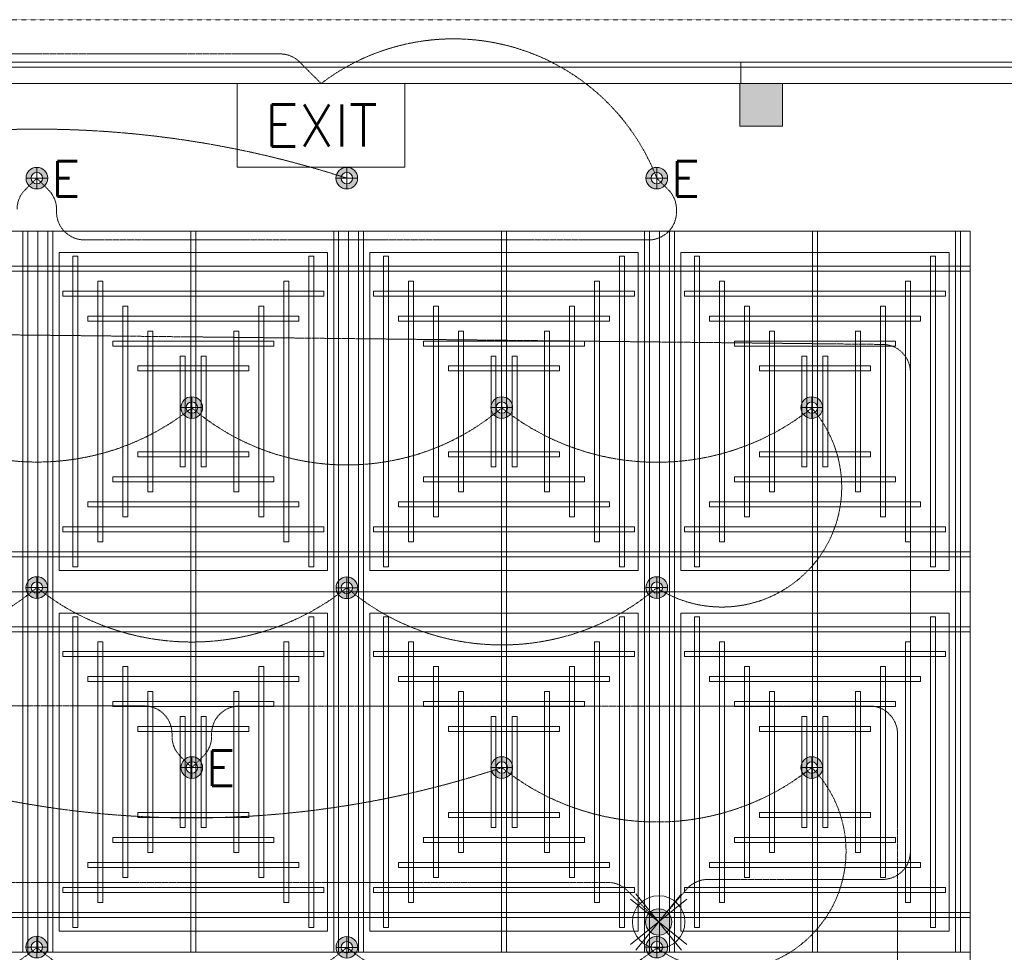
# Model space of a CAD drawing. Header units: millimetres. Extents: x -750 to 72845, y -24282 to 18874.
# Tile 48 of 154: x 4355 to 7879, y 14963 to 18302. Entities that reach past the tile are written whole.
import ezdxf
from ezdxf.enums import TextEntityAlignment as Align

# ---------------------------------------------------------------- set-up
doc = ezdxf.new("R2010")
doc.units = ezdxf.units.MM
doc.header["$MEASUREMENT"] = 0
for name, pattern in [('DASHED', [19.05, 12.7, -6.35]), ('HIDDENX2', [0.75, 0.5, -0.25]), ('IRISH HOUSE_FF46_HYD AIRPORT_HVAC DUCTING LAYOUT 3$0$( Dashed )', [0.75, 0.5, -0.25])]:
    doc.linetypes.add(name, pattern=pattern)
doc.layers.get('0').update_dxf_attribs({"lineweight": 5})
for name, color, linetype, lineweight in [('E Celing Lighting', 5, 'DASHED', 5), ('IRISH HOUSE_FF46_HYD AIRPORT_HVAC DUCTING LAYOUT 3$0$00 Structural', 2, 'Continuous', 25), ('IRISH HOUSE_FF46_HYD AIRPORT_HVAC DUCTING LAYOUT 3$0$02_Elevation 00', 8, 'Continuous', 9), ('IRISH HOUSE_FF46_HYD AIRPORT_HVAC DUCTING LAYOUT 3$0$03 Partition', 152, 'Continuous', 25), ('IRISH HOUSE_FF46_HYD AIRPORT_HVAC DUCTING LAYOUT 3$0$Ceiling', 14, 'Continuous', 9), ('IRISH HOUSE_FF46_HYD AIRPORT_HVAC DUCTING LAYOUT 3$0$Furniture', 14, 'Continuous', 9), ('IRISH HOUSE_FF46_HYD AIRPORT_HVAC DUCTING LAYOUT 3$0$Grey', 8, 'Continuous', 9), ('Lighting (Ceiling)', 160, 'Continuous', 15), ('M-MEP-ELLG-CABLE', 146, 'HIDDENX2', 20), ('M-MEP-ELLG-LIGHT', 5, 'Continuous', 20), ('M-MEP-ELPR-EQUIP', 6, 'Continuous', 20)]:
    doc.layers.add(name, color=color, linetype=linetype, lineweight=lineweight)
doc.layers.add('IRISH HOUSE_FF46_HYD AIRPORT_HVAC DUCTING LAYOUT 3$0$Flooring', color=8, linetype='Continuous')
doc.layers.add('IRISH HOUSE_FF46_HYD AIRPORT_HVAC DUCTING LAYOUT 3$0$RCP LAYOUT', color=8, linetype='Continuous')
doc.styles.get("Standard").update_dxf_attribs({"font": 'romans.shx'})

# ---------------------------------------------------------------- blocks, each defined once
blk = doc.blocks.new('cl')
at = {"layer": 'Lighting (Ceiling)'}
h = blk.add_hatch(color=0, dxfattribs=at)
h.dxf.hatch_style = 1
h.paths.add_polyline_path([(1.53, 0.03, 1), (-1.53, 0.03, 1)])
h.paths.add_polyline_path([(-0.81, 0.03, -1), (0.81, 0.03, -1)], flags=16)
at = {"layer": 'Lighting (Ceiling)', "color": 0}
for p, q in [((0, 1.56), (0, -1.5)), ((-1.53, 0.03), (1.53, 0.03))]:
    blk.add_line(p, q, dxfattribs=at)
for radius in [1.53, 0.806]:
    blk.add_circle((0, 0.03), radius, dxfattribs=at)
at = {"color": 0}
blk.add_attdef('NAME', text='', height=5, dxfattribs=at).set_placement((0.84, 2.71), align=Align.MIDDLE_CENTER)
blk = doc.blocks.new('ljbsdinfpn')
at = {"layer": 'Lighting (Ceiling)'}
h = blk.add_hatch(color=6, dxfattribs=at)
h.dxf.hatch_style = 1
edge = h.paths.add_edge_path()
edge.add_arc((-23157.71, -1088.48), 1.85, 0, 360)
h = blk.add_hatch(color=6, dxfattribs=at)
h.dxf.hatch_style = 1
edge = h.paths.add_edge_path()
edge.add_arc((-23157.71, -1088.48), 1.85, 0, 360)
at = {"layer": 'Lighting (Ceiling)', "color": 6, "elevation": 0}
for points in [[(-23160.91, -1084.5), (-23154.51, -1092.46)], [(-23154.51, -1084.5), (-23160.91, -1092.46)], [(-23153.73, -1085.29), (-23161.69, -1091.68)], [(-23153.73, -1091.68), (-23161.69, -1085.29)]]:
    blk.add_lwpolyline(points, dxfattribs=at)
at = {"layer": 'Lighting (Ceiling)', "color": 6}
for radius in [3.7, 3.7, 1.85, 1.85]:
    blk.add_circle((-23157.71, -1088.48, 0), radius, dxfattribs=at)
blk = doc.blocks.new('skievubjn')
at = {"layer": 'E Celing Lighting', "color": 5}
blk.add_blockref('ljbsdinfpn', (1744368.74, -77545.14, 0), dxfattribs=at)
blk = doc.blocks.new('IRISH HOUSE_FF46_HYD AIRPORT_HVAC DUCTING LAYOUT 3$0$IRISH HOUSE-RCP LAYOUT')
at = {"layer": 'IRISH HOUSE_FF46_HYD AIRPORT_HVAC DUCTING LAYOUT 3$0$00 Structural', "lineweight": 0, "ltscale": 0.25}
h = blk.add_hatch(color=8, dxfattribs=at)
h.dxf.hatch_style = 1
h.paths.add_polyline_path([(6584.9, 8901.5), (6584.9, 8749.1), (6737.3, 8749.1), (6737.3, 8901.5)])
at = {"color": 8, "lineweight": 0, "ltscale": 0.25}
for p, q in [((736.3, 8372.8), (7409.9, 8372.8)), ((2960.8, 8372.8), (4073.1, 8372.8)), ((4073.1, 8372.8), (4073.1, 7081.9)), ((5185.4, 8372.8), (4073.1, 8372.8)), ((4073.1, 8372.8), (4073.1, 7081.9)), ((5185.4, 7081.9), (5185.4, 8372.8)), ((5185.4, 8372.8), (6297.7, 8372.8)), ((5185.4, 7081.9), (5185.4, 8372.8)), ((7409.9, 8372.8), (6297.7, 8372.8)), ((6297.7, 8372.8), (6297.7, 7081.9)), ((6297.7, 8372.8), (6297.7, 7081.9)), ((7409.9, 8372.8), (7409.9, 3209.1)), ((7409.9, 7081.9), (7409.9, 8372.8)), ((5109.2, 8296.6), (4149.3, 8296.6)), ((4149.3, 8296.6), (4149.3, 7158.1)), ((5109.2, 7158.1), (5109.2, 8296.6)), ((5261.6, 7158.1), (5261.6, 8296.6)), ((5261.6, 8296.6), (6221.5, 8296.6)), ((6221.5, 8296.6), (6221.5, 7158.1)), ((7333.7, 8296.6), (6373.9, 8296.6)), ((6373.9, 8296.6), (6373.9, 7158.1)), ((7333.7, 7158.1), (7333.7, 8296.6)), ((4149.3, 7158.1), (5109.2, 7158.1)), ((6221.5, 7158.1), (5261.6, 7158.1)), ((6373.9, 7158.1), (7333.7, 7158.1)), ((4073.1, 7081.9), (2960.8, 7081.9)), ((4073.1, 7081.9), (2960.8, 7081.9)), ((4073.1, 5790.9), (4073.1, 7081.9)), ((4073.1, 7081.9), (5185.4, 7081.9)), ((4073.1, 7081.9), (5185.4, 7081.9)), ((4073.1, 5790.9), (4073.1, 7081.9)), ((6297.7, 7081.9), (5185.4, 7081.9)), ((6297.7, 7081.9), (5185.4, 7081.9)), ((5185.4, 7081.9), (5185.4, 5790.9)), ((5185.4, 7081.9), (5185.4, 5790.9)), ((6297.7, 7081.9), (7409.9, 7081.9)), ((6297.7, 7081.9), (7409.9, 7081.9)), ((6297.7, 5790.9), (6297.7, 7081.9)), ((6297.7, 5790.9), (6297.7, 7081.9)), ((7409.9, 7081.9), (7409.9, 5790.9)), ((4149.3, 7005.7), (5109.2, 7005.7)), ((4149.3, 5867.1), (4149.3, 7005.7)), ((5109.2, 7005.7), (5109.2, 5867.1)), ((6221.5, 7005.7), (5261.6, 7005.7)), ((5261.6, 7005.7), (5261.6, 5867.1)), ((6221.5, 5867.1), (6221.5, 7005.7)), ((6373.9, 7005.7), (7333.7, 7005.7)), ((6373.9, 5867.1), (6373.9, 7005.7)), ((7333.7, 7005.7), (7333.7, 5867.1)), ((5109.2, 5867.1), (4149.3, 5867.1)), ((5261.6, 5867.1), (6221.5, 5867.1)), ((7333.7, 5867.1), (6373.9, 5867.1)), ((2960.8, 5790.9), (4073.1, 5790.9)), ((5185.4, 5790.9), (4073.1, 5790.9)), ((5185.4, 5790.9), (6297.7, 5790.9)), ((7409.9, 5790.9), (6297.7, 5790.9))]:
    blk.add_line(p, q, dxfattribs=at)
at = {"layer": 'IRISH HOUSE_FF46_HYD AIRPORT_HVAC DUCTING LAYOUT 3$0$00 Structural', "color": 8, "lineweight": 0, "ltscale": 0.25}
for p, q in [((6584.9, 8901.5), (6737.3, 8901.5)), ((6584.9, 8749.1), (6584.9, 8901.5)), ((6737.3, 8901.5), (6737.3, 8749.1)), ((6737.3, 8749.1), (6584.9, 8749.1))]:
    blk.add_line(p, q, dxfattribs=at)
at = {"layer": 'IRISH HOUSE_FF46_HYD AIRPORT_HVAC DUCTING LAYOUT 3$0$02_Elevation 00', "color": 8, "lineweight": 0, "ltscale": 0.25}
blk.add_line((3585.4, 8901.6), (6588.5, 8901.6), dxfattribs=at)
at = {"layer": 'IRISH HOUSE_FF46_HYD AIRPORT_HVAC DUCTING LAYOUT 3$0$03 Partition', "color": 8, "lineweight": 0, "ltscale": 0.25}
for p, q in [((6588.5, 8977.8), (20816.5, 8977.8)), ((6588.5, 8901.6), (6588.5, 8977.8)), ((20816.5, 8901.6), (6588.5, 8901.6))]:
    blk.add_line(p, q, dxfattribs=at)
at = {"layer": 'IRISH HOUSE_FF46_HYD AIRPORT_HVAC DUCTING LAYOUT 3$0$Ceiling', "color": 8, "lineweight": 0, "ltscale": 0.25}
for p, q in [((4019.5, 7081.9), (4019.5, 8372.8)), ((4019.5, 8372.8), (4037.4, 8372.8)), ((4037.4, 8372.8), (4037.4, 7081.9)), ((4126.7, 8372.8), (4108.9, 8372.8)), ((4108.9, 8372.8), (4108.9, 7081.9)), ((4126.7, 7081.9), (4126.7, 8372.8)), ((4638.2, 8372.8), (4620.3, 8372.8)), ((4620.3, 8372.8), (4620.3, 7081.9)), ((4638.2, 7081.9), (4638.2, 8372.8)), ((5131.8, 7081.9), (5131.8, 8372.8)), ((5131.8, 8372.8), (5149.6, 8372.8)), ((5149.6, 8372.8), (5149.6, 7081.9)), ((5239, 8372.8), (5221.1, 8372.8)), ((5221.1, 8372.8), (5221.1, 7081.9)), ((5239, 7081.9), (5239, 8372.8)), ((5732.6, 7081.9), (5732.6, 8372.8)), ((5732.6, 8372.8), (5750.5, 8372.8)), ((5750.5, 8372.8), (5750.5, 7081.9)), ((6244, 7081.9), (6244, 8372.8)), ((6244, 8372.8), (6261.9, 8372.8)), ((6261.9, 8372.8), (6261.9, 7081.9)), ((6351.3, 8372.8), (6333.4, 8372.8)), ((6333.4, 8372.8), (6333.4, 7081.9)), ((6351.3, 7081.9), (6351.3, 8372.8)), ((6862.7, 8372.8), (6844.9, 8372.8)), ((6844.9, 8372.8), (6844.9, 7081.9)), ((6862.7, 7081.9), (6862.7, 8372.8)), ((7356.3, 7081.9), (7356.3, 8372.8)), ((7356.3, 8372.8), (7374.2, 8372.8)), ((7374.2, 8372.8), (7374.2, 7081.9)), ((4216.1, 8283.4), (4198.2, 8283.4)), ((4198.2, 8283.4), (4198.2, 7171.2)), ((4216.1, 7171.2), (4216.1, 8283.4)), ((5060.3, 8283.4), (5042.4, 8283.4)), ((5042.4, 8283.4), (5042.4, 7171.2)), ((5060.3, 7171.2), (5060.3, 8283.4)), ((5310.5, 7171.2), (5310.5, 8283.4)), ((5310.5, 8283.4), (5328.4, 8283.4)), ((5328.4, 8283.4), (5328.4, 7171.2)), ((6154.7, 7171.2), (6154.7, 8283.4)), ((6154.7, 8283.4), (6172.6, 8283.4)), ((6172.6, 8283.4), (6172.6, 7171.2)), ((6440.6, 8283.4), (6422.8, 8283.4)), ((6422.8, 8283.4), (6422.8, 7171.2)), ((6440.6, 7171.2), (6440.6, 8283.4)), ((7284.8, 8283.4), (7267, 8283.4)), ((7267, 8283.4), (7267, 7171.2)), ((7284.8, 7171.2), (7284.8, 8283.4)), ((4073.1, 8247.7), (2960.8, 8247.7)), ((4073.1, 8229.8), (4073.1, 8247.7)), ((4073.1, 8229.8), (4073.1, 8247.7)), ((4073.1, 8247.7), (5185.4, 8247.7)), ((6297.7, 8247.7), (5185.4, 8247.7)), ((5185.4, 8247.7), (5185.4, 8229.8)), ((5185.4, 8247.7), (5185.4, 8229.8)), ((6297.7, 8229.8), (6297.7, 8247.7)), ((6297.7, 8247.7), (7409.9, 8247.7)), ((6297.7, 8229.8), (6297.7, 8247.7)), ((7409.9, 8247.7), (7409.9, 8229.8)), ((2960.8, 8229.8), (4073.1, 8229.8)), ((5185.4, 8229.8), (4073.1, 8229.8)), ((5185.4, 8229.8), (6297.7, 8229.8)), ((7409.9, 8229.8), (6297.7, 8229.8)), ((4305.5, 8194), (4287.6, 8194)), ((4287.6, 8194), (4287.6, 7260.6)), ((4305.5, 7260.6), (4305.5, 8194)), ((4970.9, 8194), (4953, 8194)), ((4953, 8194), (4953, 7260.6)), ((4970.9, 7260.6), (4970.9, 8194)), ((5399.9, 7260.6), (5399.9, 8194)), ((5399.9, 8194), (5417.7, 8194)), ((5417.7, 8194), (5417.7, 7260.6)), ((6065.3, 7260.6), (6065.3, 8194)), ((6065.3, 8194), (6083.2, 8194)), ((6083.2, 8194), (6083.2, 7260.6)), ((6530, 8194), (6512.1, 8194)), ((6512.1, 8194), (6512.1, 7260.6)), ((6530, 7260.6), (6530, 8194)), ((7195.5, 8194), (7177.6, 8194)), ((7177.6, 8194), (7177.6, 7260.6)), ((7195.5, 7260.6), (7195.5, 8194)), ((4162.6, 8140.4), (4162.6, 8158.3)), ((4162.6, 8158.3), (5096, 8158.3)), ((5096, 8140.4), (4162.6, 8140.4)), ((5096, 8158.3), (5096, 8140.4)), ((5274.7, 8158.3), (5274.7, 8140.4)), ((6208.2, 8158.3), (5274.7, 8158.3)), ((5274.7, 8140.4), (6208.2, 8140.4)), ((6208.2, 8140.4), (6208.2, 8158.3)), ((6387.1, 8140.4), (6387.1, 8158.3)), ((6387.1, 8158.3), (7320.6, 8158.3)), ((7320.6, 8140.4), (6387.1, 8140.4)), ((7320.6, 8158.3), (7320.6, 8140.4)), ((4394.8, 8104.7), (4376.9, 8104.7)), ((4376.9, 8104.7), (4376.9, 7349.9)), ((4394.8, 7349.9), (4394.8, 8104.7)), ((4881.5, 8104.7), (4863.7, 8104.7)), ((4863.7, 8104.7), (4863.7, 7349.9)), ((4881.5, 7349.9), (4881.5, 8104.7)), ((5489.2, 7349.9), (5489.2, 8104.7)), ((5489.2, 8104.7), (5507.1, 8104.7)), ((5507.1, 8104.7), (5507.1, 7349.9)), ((5976, 7349.9), (5976, 8104.7)), ((5976, 8104.7), (5993.8, 8104.7)), ((5993.8, 8104.7), (5993.8, 7349.9)), ((6619.4, 8104.7), (6601.5, 8104.7)), ((6601.5, 8104.7), (6601.5, 7349.9)), ((6619.4, 7349.9), (6619.4, 8104.7)), ((7106.1, 8104.7), (7088.2, 8104.7)), ((7088.2, 8104.7), (7088.2, 7349.9)), ((7106.1, 7349.9), (7106.1, 8104.7)), ((4252, 8051.1), (4252, 8068.9)), ((4252, 8068.9), (5006.7, 8068.9)), ((5006.7, 8068.9), (5006.7, 8051.1)), ((5364.1, 8068.9), (5364.1, 8051.1)), ((6118.8, 8068.9), (5364.1, 8068.9)), ((6118.8, 8051.1), (6118.8, 8068.9)), ((6476.5, 8051.1), (6476.5, 8068.9)), ((6476.5, 8068.9), (7231.3, 8068.9)), ((7231.3, 8068.9), (7231.3, 8051.1)), ((5006.7, 8051.1), (4252, 8051.1)), ((5364.1, 8051.1), (6118.8, 8051.1)), ((7231.3, 8051.1), (6476.5, 8051.1)), ((4466.4, 7439.3), (4466.4, 8015.3)), ((4466.4, 8015.3), (4484.3, 8015.3)), ((4484.3, 8015.3), (4484.3, 7439.3)), ((4792.2, 8015.3), (4774.3, 8015.3)), ((4774.3, 8015.3), (4774.3, 7439.3)), ((4792.2, 7439.3), (4792.2, 8015.3)), ((5578.6, 7439.3), (5578.6, 8015.3)), ((5578.6, 8015.3), (5596.5, 8015.3)), ((5596.5, 8015.3), (5596.5, 7439.3)), ((5904.4, 8015.3), (5886.5, 8015.3)), ((5886.5, 8015.3), (5886.5, 7439.3)), ((5904.4, 7439.3), (5904.4, 8015.3)), ((6691, 7439.3), (6691, 8015.3)), ((6691, 8015.3), (6708.8, 8015.3)), ((6708.8, 8015.3), (6708.8, 7439.3)), ((7016.7, 8015.3), (6998.9, 8015.3)), ((6998.9, 8015.3), (6998.9, 7439.3)), ((7016.7, 7439.3), (7016.7, 8015.3)), ((4341.3, 7961.7), (4341.3, 7979.6)), ((4341.3, 7979.6), (4917.3, 7979.6)), ((4917.3, 7979.6), (4917.3, 7961.7)), ((5453.5, 7979.6), (5453.5, 7961.7)), ((6029.5, 7979.6), (5453.5, 7979.6)), ((6029.5, 7961.7), (6029.5, 7979.6)), ((6565.8, 7961.7), (6565.8, 7979.6)), ((6565.8, 7979.6), (7141.9, 7979.6)), ((7141.9, 7979.6), (7141.9, 7961.7)), ((4917.3, 7961.7), (4341.3, 7961.7)), ((5453.5, 7961.7), (6029.5, 7961.7)), ((7141.9, 7961.7), (6565.8, 7961.7)), ((4582.6, 7528.7), (4582.6, 7925.9)), ((4582.6, 7925.9), (4600.4, 7925.9)), ((4600.4, 7925.9), (4600.4, 7528.7)), ((4676, 7925.9), (4658.1, 7925.9)), ((4658.1, 7925.9), (4658.1, 7528.7)), ((4676, 7528.7), (4676, 7925.9)), ((5694.8, 7528.7), (5694.8, 7925.9)), ((5694.8, 7925.9), (5712.6, 7925.9)), ((5712.6, 7925.9), (5712.6, 7528.7)), ((5788.2, 7925.9), (5770.3, 7925.9)), ((5770.3, 7925.9), (5770.3, 7528.7)), ((5788.2, 7528.7), (5788.2, 7925.9)), ((6807.1, 7528.7), (6807.1, 7925.9)), ((6807.1, 7925.9), (6825, 7925.9)), ((6825, 7925.9), (6825, 7528.7)), ((6900.6, 7925.9), (6882.7, 7925.9)), ((6882.7, 7925.9), (6882.7, 7528.7)), ((6900.6, 7528.7), (6900.6, 7925.9)), ((4430.7, 7872.3), (4430.7, 7890.2)), ((4430.7, 7890.2), (4827.9, 7890.2)), ((4827.9, 7872.3), (4430.7, 7872.3)), ((4827.9, 7890.2), (4827.9, 7872.3)), ((5542.8, 7890.2), (5542.8, 7872.3)), ((5940.1, 7890.2), (5542.8, 7890.2)), ((5542.8, 7872.3), (5940.1, 7872.3)), ((5940.1, 7872.3), (5940.1, 7890.2)), ((6655.2, 7872.3), (6655.2, 7890.2)), ((6655.2, 7890.2), (7052.5, 7890.2)), ((7052.5, 7872.3), (6655.2, 7872.3)), ((7052.5, 7890.2), (7052.5, 7872.3)), ((4827.9, 7582.3), (4430.7, 7582.3)), ((4430.7, 7582.3), (4430.7, 7564.4)), ((4827.9, 7564.4), (4827.9, 7582.3)), ((5542.8, 7564.4), (5542.8, 7582.3)), ((5542.8, 7582.3), (5940.1, 7582.3)), ((5940.1, 7582.3), (5940.1, 7564.4)), ((7052.5, 7582.3), (6655.2, 7582.3)), ((6655.2, 7582.3), (6655.2, 7564.4)), ((7052.5, 7564.4), (7052.5, 7582.3)), ((4430.7, 7564.4), (4827.9, 7564.4)), ((5940.1, 7564.4), (5542.8, 7564.4)), ((6655.2, 7564.4), (7052.5, 7564.4)), ((4600.4, 7528.7), (4582.6, 7528.7)), ((4658.1, 7528.7), (4676, 7528.7)), ((5712.6, 7528.7), (5694.8, 7528.7)), ((5770.3, 7528.7), (5788.2, 7528.7)), ((6825, 7528.7), (6807.1, 7528.7)), ((6882.7, 7528.7), (6900.6, 7528.7)), ((4917.3, 7492.9), (4341.3, 7492.9)), ((4341.3, 7492.9), (4341.3, 7475.1)), ((4341.3, 7475.1), (4917.3, 7475.1)), ((4917.3, 7475.1), (4917.3, 7492.9)), ((5453.5, 7475.1), (5453.5, 7492.9)), ((5453.5, 7492.9), (6029.5, 7492.9)), ((6029.5, 7475.1), (5453.5, 7475.1)), ((6029.5, 7492.9), (6029.5, 7475.1)), ((7141.9, 7492.9), (6565.8, 7492.9)), ((6565.8, 7492.9), (6565.8, 7475.1)), ((6565.8, 7475.1), (7141.9, 7475.1)), ((7141.9, 7475.1), (7141.9, 7492.9)), ((4484.3, 7439.3), (4466.4, 7439.3)), ((4774.3, 7439.3), (4792.2, 7439.3)), ((5596.5, 7439.3), (5578.6, 7439.3)), ((5886.5, 7439.3), (5904.4, 7439.3)), ((6708.8, 7439.3), (6691, 7439.3)), ((6998.9, 7439.3), (7016.7, 7439.3)), ((5006.7, 7403.6), (4251.9, 7403.6)), ((4251.9, 7403.6), (4251.9, 7385.7)), ((5006.7, 7385.7), (5006.7, 7403.6)), ((5364.1, 7385.7), (5364.1, 7403.6)), ((5364.1, 7403.6), (6118.8, 7403.6)), ((6118.8, 7403.6), (6118.8, 7385.7)), ((7231.2, 7403.6), (6476.5, 7403.6)), ((6476.5, 7403.6), (6476.5, 7385.7)), ((7231.2, 7385.7), (7231.2, 7403.6)), ((4251.9, 7385.7), (5006.7, 7385.7)), ((6118.8, 7385.7), (5364.1, 7385.7)), ((6476.5, 7385.7), (7231.2, 7385.7)), ((4376.9, 7349.9), (4394.8, 7349.9)), ((4863.7, 7349.9), (4881.5, 7349.9)), ((5507.1, 7349.9), (5489.2, 7349.9)), ((5993.8, 7349.9), (5976, 7349.9)), ((6601.5, 7349.9), (6619.4, 7349.9)), ((7088.2, 7349.9), (7106.1, 7349.9)), ((5096, 7314.2), (4162.6, 7314.2)), ((4162.6, 7314.2), (4162.6, 7296.3)), ((4162.6, 7296.3), (5096, 7296.3)), ((5096, 7296.3), (5096, 7314.2)), ((5274.7, 7296.3), (5274.7, 7314.2)), ((5274.7, 7314.2), (6208.2, 7314.2)), ((6208.2, 7296.3), (5274.7, 7296.3)), ((6208.2, 7314.2), (6208.2, 7296.3)), ((7320.6, 7314.2), (6387.1, 7314.2)), ((6387.1, 7314.2), (6387.1, 7296.3)), ((6387.1, 7296.3), (7320.6, 7296.3)), ((7320.6, 7296.3), (7320.6, 7314.2)), ((4287.6, 7260.6), (4305.5, 7260.6)), ((4953, 7260.6), (4970.9, 7260.6)), ((5417.7, 7260.6), (5399.9, 7260.6)), ((6083.2, 7260.6), (6065.3, 7260.6)), ((6512.1, 7260.6), (6530, 7260.6)), ((7177.6, 7260.6), (7195.5, 7260.6)), ((2960.8, 7224.8), (4073.1, 7224.8)), ((4073.1, 7224.8), (4073.1, 7207)), ((5185.4, 7224.8), (4073.1, 7224.8)), ((4073.1, 7224.8), (4073.1, 7207)), ((5185.4, 7224.8), (6297.7, 7224.8)), ((5185.4, 7207), (5185.4, 7224.8)), ((5185.4, 7207), (5185.4, 7224.8)), ((7409.9, 7224.8), (6297.7, 7224.8)), ((6297.7, 7224.8), (6297.7, 7207)), ((6297.7, 7224.8), (6297.7, 7207)), ((7409.9, 7207), (7409.9, 7224.8)), ((4073.1, 7207), (2960.8, 7207)), ((4073.1, 7207), (5185.4, 7207)), ((6297.7, 7207), (5185.4, 7207)), ((6297.7, 7207), (7409.9, 7207)), ((4198.2, 7171.2), (4216.1, 7171.2)), ((5042.4, 7171.2), (5060.3, 7171.2)), ((5328.4, 7171.2), (5310.5, 7171.2)), ((6172.6, 7171.2), (6154.7, 7171.2)), ((6422.8, 7171.2), (6440.6, 7171.2)), ((7267, 7171.2), (7284.8, 7171.2)), ((4037.4, 7081.9), (4019.5, 7081.9)), ((4037.4, 7081.9), (4019.5, 7081.9)), ((4019.5, 7081.9), (4019.5, 5790.9)), ((4037.4, 5790.9), (4037.4, 7081.9)), ((4108.9, 7081.9), (4126.7, 7081.9)), ((4108.9, 7081.9), (4126.7, 7081.9)), ((4108.9, 5790.9), (4108.9, 7081.9)), ((4126.7, 7081.9), (4126.7, 5790.9)), ((4620.3, 7081.9), (4638.2, 7081.9)), ((4620.3, 7081.9), (4638.2, 7081.9)), ((4620.3, 5790.9), (4620.3, 7081.9)), ((4638.2, 7081.9), (4638.2, 5790.9)), ((5149.6, 7081.9), (5131.8, 7081.9)), ((5149.6, 7081.9), (5131.8, 7081.9)), ((5131.8, 7081.9), (5131.8, 5790.9)), ((5149.6, 5790.9), (5149.6, 7081.9)), ((5221.1, 7081.9), (5239, 7081.9)), ((5221.1, 7081.9), (5239, 7081.9)), ((5221.1, 5790.9), (5221.1, 7081.9)), ((5239, 7081.9), (5239, 5790.9)), ((5750.5, 7081.9), (5732.6, 7081.9)), ((5750.5, 7081.9), (5732.6, 7081.9)), ((5732.6, 7081.9), (5732.6, 5790.9)), ((5750.5, 5790.9), (5750.5, 7081.9)), ((6261.9, 7081.9), (6244, 7081.9)), ((6261.9, 7081.9), (6244, 7081.9)), ((6244, 7081.9), (6244, 5790.9)), ((6261.9, 5790.9), (6261.9, 7081.9)), ((6333.4, 7081.9), (6351.3, 7081.9)), ((6333.4, 7081.9), (6351.3, 7081.9)), ((6333.4, 5790.9), (6333.4, 7081.9)), ((6351.3, 7081.9), (6351.3, 5790.9)), ((6844.9, 7081.9), (6862.7, 7081.9)), ((6844.9, 7081.9), (6862.7, 7081.9)), ((6844.9, 5790.9), (6844.9, 7081.9)), ((6862.7, 7081.9), (6862.7, 5790.9)), ((7374.2, 7081.9), (7356.3, 7081.9)), ((7374.2, 7081.9), (7356.3, 7081.9)), ((7356.3, 7081.9), (7356.3, 5790.9)), ((7374.2, 5790.9), (7374.2, 7081.9)), ((4198.2, 6992.5), (4216.1, 6992.5)), ((4198.2, 5880.3), (4198.2, 6992.5)), ((4216.1, 6992.5), (4216.1, 5880.3)), ((5042.4, 6992.5), (5060.3, 6992.5)), ((5042.4, 5880.3), (5042.4, 6992.5)), ((5060.3, 6992.5), (5060.3, 5880.3)), ((5328.4, 6992.5), (5310.5, 6992.5)), ((5310.5, 6992.5), (5310.5, 5880.3)), ((5328.4, 5880.3), (5328.4, 6992.5)), ((6172.6, 6992.5), (6154.7, 6992.5)), ((6154.7, 6992.5), (6154.7, 5880.3)), ((6172.6, 5880.3), (6172.6, 6992.5)), ((6422.8, 6992.5), (6440.6, 6992.5)), ((6422.8, 5880.3), (6422.8, 6992.5)), ((6440.6, 6992.5), (6440.6, 5880.3)), ((7267, 6992.5), (7284.8, 6992.5)), ((7267, 5880.3), (7267, 6992.5)), ((7284.8, 6992.5), (7284.8, 5880.3)), ((4073.1, 6956.7), (2960.8, 6956.7)), ((4073.1, 6938.9), (4073.1, 6956.7)), ((4073.1, 6938.9), (4073.1, 6956.7)), ((4073.1, 6956.7), (5185.4, 6956.7)), ((6297.7, 6956.7), (5185.4, 6956.7)), ((5185.4, 6956.7), (5185.4, 6938.9)), ((5185.4, 6956.7), (5185.4, 6938.9)), ((6297.7, 6938.9), (6297.7, 6956.7)), ((6297.7, 6956.7), (7409.9, 6956.7)), ((6297.7, 6938.9), (6297.7, 6956.7)), ((7409.9, 6956.7), (7409.9, 6938.9)), ((2960.8, 6938.9), (4073.1, 6938.9)), ((5185.4, 6938.9), (4073.1, 6938.9)), ((5185.4, 6938.9), (6297.7, 6938.9)), ((7409.9, 6938.9), (6297.7, 6938.9)), ((4287.6, 6903.1), (4305.5, 6903.1)), ((4287.6, 5969.7), (4287.6, 6903.1)), ((4305.5, 6903.1), (4305.5, 5969.7)), ((4953, 6903.1), (4970.9, 6903.1)), ((4953, 5969.7), (4953, 6903.1)), ((4970.9, 6903.1), (4970.9, 5969.7)), ((5417.7, 6903.1), (5399.9, 6903.1)), ((5399.9, 6903.1), (5399.9, 5969.7)), ((5417.7, 5969.7), (5417.7, 6903.1)), ((6083.2, 6903.1), (6065.3, 6903.1)), ((6065.3, 6903.1), (6065.3, 5969.7)), ((6083.2, 5969.7), (6083.2, 6903.1)), ((6512.1, 6903.1), (6530, 6903.1)), ((6512.1, 5969.7), (6512.1, 6903.1)), ((6530, 6903.1), (6530, 5969.7)), ((7177.6, 6903.1), (7195.5, 6903.1)), ((7177.6, 5969.7), (7177.6, 6903.1)), ((7195.5, 6903.1), (7195.5, 5969.7)), ((4162.6, 6849.5), (4162.6, 6867.4)), ((4162.6, 6867.4), (5096, 6867.4)), ((5096, 6849.5), (4162.6, 6849.5)), ((5096, 6867.4), (5096, 6849.5)), ((5274.7, 6867.4), (5274.7, 6849.5)), ((6208.2, 6867.4), (5274.7, 6867.4)), ((5274.7, 6849.5), (6208.2, 6849.5)), ((6208.2, 6849.5), (6208.2, 6867.4)), ((6387.1, 6849.5), (6387.1, 6867.4)), ((6387.1, 6867.4), (7320.6, 6867.4)), ((7320.6, 6849.5), (6387.1, 6849.5)), ((7320.6, 6867.4), (7320.6, 6849.5)), ((4376.9, 6813.8), (4394.8, 6813.8)), ((4376.9, 6059), (4376.9, 6813.8)), ((4394.8, 6813.8), (4394.8, 6059)), ((4863.7, 6813.8), (4881.5, 6813.8)), ((4863.7, 6059), (4863.7, 6813.8)), ((4881.5, 6813.8), (4881.5, 6059)), ((5507.1, 6813.8), (5489.2, 6813.8)), ((5489.2, 6813.8), (5489.2, 6059)), ((5507.1, 6059), (5507.1, 6813.8)), ((5993.8, 6813.8), (5976, 6813.8)), ((5976, 6813.8), (5976, 6059)), ((5993.8, 6059), (5993.8, 6813.8)), ((6601.5, 6813.8), (6619.4, 6813.8)), ((6601.5, 6059), (6601.5, 6813.8)), ((6619.4, 6813.8), (6619.4, 6059)), ((7088.2, 6813.8), (7106.1, 6813.8)), ((7088.2, 6059), (7088.2, 6813.8)), ((7106.1, 6813.8), (7106.1, 6059)), ((4251.9, 6760.1), (4251.9, 6778)), ((4251.9, 6778), (5006.7, 6778)), ((5006.7, 6778), (5006.7, 6760.1)), ((5364.1, 6778), (5364.1, 6760.1)), ((6118.8, 6778), (5364.1, 6778)), ((6118.8, 6760.1), (6118.8, 6778)), ((6476.5, 6760.1), (6476.5, 6778)), ((6476.5, 6778), (7231.2, 6778)), ((7231.2, 6778), (7231.2, 6760.1)), ((5006.7, 6760.1), (4251.9, 6760.1)), ((5364.1, 6760.1), (6118.8, 6760.1)), ((7231.2, 6760.1), (6476.5, 6760.1)), ((4484.3, 6724.4), (4466.4, 6724.4)), ((4466.4, 6724.4), (4466.4, 6148.4)), ((4484.3, 6148.4), (4484.3, 6724.4)), ((4774.3, 6724.4), (4792.2, 6724.4)), ((4774.3, 6148.4), (4774.3, 6724.4)), ((4792.2, 6724.4), (4792.2, 6148.4)), ((5596.5, 6724.4), (5578.6, 6724.4)), ((5578.6, 6724.4), (5578.6, 6148.4)), ((5596.5, 6148.4), (5596.5, 6724.4)), ((5886.5, 6724.4), (5904.4, 6724.4)), ((5886.5, 6148.4), (5886.5, 6724.4)), ((5904.4, 6724.4), (5904.4, 6148.4)), ((6708.8, 6724.4), (6691, 6724.4)), ((6691, 6724.4), (6691, 6148.4)), ((6708.8, 6148.4), (6708.8, 6724.4)), ((6998.9, 6724.4), (7016.7, 6724.4)), ((6998.9, 6148.4), (6998.9, 6724.4)), ((7016.7, 6724.4), (7016.7, 6148.4)), ((4341.3, 6670.8), (4341.3, 6688.7)), ((4341.3, 6688.7), (4917.3, 6688.7)), ((4917.3, 6670.8), (4341.3, 6670.8)), ((4917.3, 6688.7), (4917.3, 6670.8)), ((5453.5, 6688.7), (5453.5, 6670.8)), ((6029.5, 6688.7), (5453.5, 6688.7)), ((5453.5, 6670.8), (6029.5, 6670.8)), ((6029.5, 6670.8), (6029.5, 6688.7)), ((6565.8, 6670.8), (6565.8, 6688.7)), ((6565.8, 6688.7), (7141.9, 6688.7)), ((7141.9, 6670.8), (6565.8, 6670.8)), ((7141.9, 6688.7), (7141.9, 6670.8)), ((4600.4, 6635), (4582.6, 6635)), ((4582.6, 6635), (4582.6, 6237.8)), ((4600.4, 6237.8), (4600.4, 6635)), ((4658.1, 6635), (4676, 6635)), ((4658.1, 6237.8), (4658.1, 6635)), ((4676, 6635), (4676, 6237.8)), ((5712.6, 6635), (5694.8, 6635)), ((5694.8, 6635), (5694.8, 6237.8)), ((5712.6, 6237.8), (5712.6, 6635)), ((5770.3, 6635), (5788.2, 6635)), ((5770.3, 6237.8), (5770.3, 6635)), ((5788.2, 6635), (5788.2, 6237.8)), ((6825, 6635), (6807.1, 6635)), ((6807.1, 6635), (6807.1, 6237.8)), ((6825, 6237.8), (6825, 6635)), ((6882.7, 6635), (6900.6, 6635)), ((6882.7, 6237.8), (6882.7, 6635)), ((6900.6, 6635), (6900.6, 6237.8)), ((4430.7, 6581.4), (4430.7, 6599.3)), ((4430.7, 6599.3), (4827.9, 6599.3)), ((4827.9, 6599.3), (4827.9, 6581.4)), ((5542.8, 6599.3), (5542.8, 6581.4)), ((5940.1, 6599.3), (5542.8, 6599.3)), ((5940.1, 6581.4), (5940.1, 6599.3)), ((6655.2, 6581.4), (6655.2, 6599.3)), ((6655.2, 6599.3), (7052.5, 6599.3)), ((7052.5, 6599.3), (7052.5, 6581.4)), ((4827.9, 6581.4), (4430.7, 6581.4)), ((5542.8, 6581.4), (5940.1, 6581.4)), ((7052.5, 6581.4), (6655.2, 6581.4)), ((4827.9, 6291.4), (4430.7, 6291.4)), ((4430.7, 6291.4), (4430.7, 6273.5)), ((4430.7, 6273.5), (4827.9, 6273.5)), ((4827.9, 6273.5), (4827.9, 6291.4)), ((5542.8, 6273.5), (5542.8, 6291.4)), ((5542.8, 6291.4), (5940.1, 6291.4)), ((5940.1, 6273.5), (5542.8, 6273.5)), ((5940.1, 6291.4), (5940.1, 6273.5)), ((7052.5, 6291.4), (6655.2, 6291.4)), ((6655.2, 6291.4), (6655.2, 6273.5)), ((6655.2, 6273.5), (7052.5, 6273.5)), ((7052.5, 6273.5), (7052.5, 6291.4)), ((4582.6, 6237.8), (4600.4, 6237.8)), ((4676, 6237.8), (4658.1, 6237.8)), ((5694.8, 6237.8), (5712.6, 6237.8)), ((5788.2, 6237.8), (5770.3, 6237.8)), ((6807.1, 6237.8), (6825, 6237.8)), ((6900.6, 6237.8), (6882.7, 6237.8)), ((4917.3, 6202), (4341.3, 6202)), ((4341.3, 6202), (4341.3, 6184.1)), ((4917.3, 6184.1), (4917.3, 6202)), ((5453.5, 6184.1), (5453.5, 6202)), ((5453.5, 6202), (6029.5, 6202)), ((6029.5, 6202), (6029.5, 6184.1)), ((7141.9, 6202), (6565.8, 6202)), ((6565.8, 6202), (6565.8, 6184.1)), ((7141.9, 6184.1), (7141.9, 6202)), ((4341.3, 6184.1), (4917.3, 6184.1)), ((6029.5, 6184.1), (5453.5, 6184.1)), ((6565.8, 6184.1), (7141.9, 6184.1)), ((4466.4, 6148.4), (4484.3, 6148.4)), ((4792.2, 6148.4), (4774.3, 6148.4)), ((5578.6, 6148.4), (5596.5, 6148.4)), ((5904.4, 6148.4), (5886.5, 6148.4)), ((6691, 6148.4), (6708.8, 6148.4)), ((7016.7, 6148.4), (6998.9, 6148.4)), ((5006.7, 6112.7), (4252, 6112.7)), ((4252, 6112.7), (4252, 6094.8)), ((5006.7, 6094.8), (5006.7, 6112.7)), ((5364.1, 6094.8), (5364.1, 6112.7)), ((5364.1, 6112.7), (6118.8, 6112.7)), ((6118.8, 6112.7), (6118.8, 6094.8)), ((7231.3, 6112.7), (6476.5, 6112.7)), ((6476.5, 6112.7), (6476.5, 6094.8)), ((7231.3, 6094.8), (7231.3, 6112.7)), ((4252, 6094.8), (5006.7, 6094.8)), ((6118.8, 6094.8), (5364.1, 6094.8)), ((6476.5, 6094.8), (7231.3, 6094.8)), ((4394.8, 6059), (4376.9, 6059)), ((4881.5, 6059), (4863.7, 6059)), ((5489.2, 6059), (5507.1, 6059)), ((5976, 6059), (5993.8, 6059)), ((6619.4, 6059), (6601.5, 6059)), ((7106.1, 6059), (7088.2, 6059)), ((5096, 6023.3), (4162.6, 6023.3)), ((4162.6, 6023.3), (4162.6, 6005.4)), ((4162.6, 6005.4), (5096, 6005.4)), ((5096, 6005.4), (5096, 6023.3)), ((5274.7, 6005.4), (5274.7, 6023.3)), ((5274.7, 6023.3), (6208.2, 6023.3)), ((6208.2, 6005.4), (5274.7, 6005.4)), ((6208.2, 6023.3), (6208.2, 6005.4)), ((7320.6, 6023.3), (6387.1, 6023.3)), ((6387.1, 6023.3), (6387.1, 6005.4)), ((6387.1, 6005.4), (7320.6, 6005.4)), ((7320.6, 6005.4), (7320.6, 6023.3)), ((4305.5, 5969.7), (4287.6, 5969.7)), ((4970.9, 5969.7), (4953, 5969.7)), ((5399.9, 5969.7), (5417.7, 5969.7)), ((6065.3, 5969.7), (6083.2, 5969.7)), ((6530, 5969.7), (6512.1, 5969.7)), ((7195.5, 5969.7), (7177.6, 5969.7)), ((2960.8, 5933.9), (4073.1, 5933.9)), ((4073.1, 5933.9), (4073.1, 5916.1)), ((5185.4, 5933.9), (4073.1, 5933.9)), ((4073.1, 5933.9), (4073.1, 5916.1)), ((5185.4, 5933.9), (6297.7, 5933.9)), ((5185.4, 5916.1), (5185.4, 5933.9)), ((5185.4, 5916.1), (5185.4, 5933.9)), ((7409.9, 5933.9), (6297.7, 5933.9)), ((6297.7, 5933.9), (6297.7, 5916.1)), ((6297.7, 5933.9), (6297.7, 5916.1)), ((7409.9, 5916.1), (7409.9, 5933.9)), ((4073.1, 5916.1), (2960.8, 5916.1)), ((4073.1, 5916.1), (5185.4, 5916.1)), ((6297.7, 5916.1), (5185.4, 5916.1)), ((6297.7, 5916.1), (7409.9, 5916.1)), ((4216.1, 5880.3), (4198.2, 5880.3)), ((5060.3, 5880.3), (5042.4, 5880.3)), ((5310.5, 5880.3), (5328.4, 5880.3)), ((6154.7, 5880.3), (6172.6, 5880.3)), ((6440.6, 5880.3), (6422.8, 5880.3)), ((7284.8, 5880.3), (7267, 5880.3)), ((4019.5, 5790.9), (4037.4, 5790.9)), ((4126.7, 5790.9), (4108.9, 5790.9)), ((4638.2, 5790.9), (4620.3, 5790.9)), ((5131.8, 5790.9), (5149.6, 5790.9)), ((5239, 5790.9), (5221.1, 5790.9)), ((5732.6, 5790.9), (5750.5, 5790.9)), ((6244, 5790.9), (6261.9, 5790.9)), ((6351.3, 5790.9), (6333.4, 5790.9)), ((6862.7, 5790.9), (6844.9, 5790.9)), ((7356.3, 5790.9), (7374.2, 5790.9))]:
    blk.add_line(p, q, dxfattribs=at)
at = {"layer": 'IRISH HOUSE_FF46_HYD AIRPORT_HVAC DUCTING LAYOUT 3$0$Flooring', "color": 8, "lineweight": 0, "ltscale": 0.25}
blk.add_line((20851, 8959.6), (1388.7, 8959.6), dxfattribs=at)
at = {"layer": 'IRISH HOUSE_FF46_HYD AIRPORT_HVAC DUCTING LAYOUT 3$0$Furniture', "color": 8, "lineweight": 0, "ltscale": 0.25}
blk.add_line((20816.5, 8977.7), (1459, 8977.7), dxfattribs=at)
at = {"layer": 'IRISH HOUSE_FF46_HYD AIRPORT_HVAC DUCTING LAYOUT 3$0$Grey', "color": 8, "linetype": 'IRISH HOUSE_FF46_HYD AIRPORT_HVAC DUCTING LAYOUT 3$0$( Dashed )', "lineweight": 0, "ltscale": 0.2}
blk.add_line((20816.5, 9130.1), (1461.7, 9130.1), dxfattribs=at)
blk = doc.blocks.new('IRISH HOUSE_FF46_HYD AIRPORT_HVAC DUCTING LAYOUT 3')
at = {"layer": 'IRISH HOUSE_FF46_HYD AIRPORT_HVAC DUCTING LAYOUT 3$0$RCP LAYOUT', "lineweight": 0}
blk.add_blockref('IRISH HOUSE_FF46_HYD AIRPORT_HVAC DUCTING LAYOUT 3$0$IRISH HOUSE-RCP LAYOUT', (0, 0), dxfattribs=at)
blk = doc.blocks.new('EXIT LIGHT')
at = {"color": 0}
blk.add_lwpolyline([(-200, -200), (200, -200), (200, 0), (-200, 0)], close=True, dxfattribs=at)
blk.add_attdef('EXIT', text='', height=100, dxfattribs=at).set_placement((0, -100), align=Align.MIDDLE_CENTER)

msp = doc.modelspace()

# ---------------------------------------------------------------- linework, layer by layer
at = {"layer": 'M-MEP-ELLG-CABLE', "color": 5, "ltscale": 5, "elevation": 1}
for points in [[(375, 18179.3), (5286.5, 18179.3, -0.198912), (5357.2, 18150), (5434, 18073.2, -0.499703), (6634.9, 17734.5), (6634.9, 17734.5), (6676.5, 17692.5, -0.197928), (6705.5, 17622), (6705.5, 17613.2, -0.414214), (6605.5, 17513.2), (4587.2, 17513.2, -0.414214), (4487.2, 17613.2), (4487.2, 17622, 0.197928), (4458.2, 17692.5), (4416.6, 17734.3), (4375, 17693, 0.199474), (4345.6, 17622.1)], [(3478.6, 13915.8), (6464.6, 13915.8, -0.414214), (6564.6, 13815.8), (6564.6, 13807, 0.197928), (6593.6, 13736.5), (6635.2, 13694.6), (6676.7, 13736, 0.199474), (6706.2, 13806.9), (6706.2, 13815.3, -0.414214), (6806.2, 13915.3), (7396.5, 13915.3, 0.414214), (7496.5, 14015.3), (7496.5, 15744.5, 0.414214), (7396.5, 15844.5), (5141.9, 15844.5, 0.414214), (5041.9, 15744.5), (5041.9, 15736, -0.199474), (5012.5, 15665.2), (4970.9, 15623.8), (4929.3, 15665.6, -0.197928), (4900.3, 15736.1), (4900.3, 15744.9, 0.414214), (4800.3, 15844.9), (2685, 15844.9, -0.414214)]]:
    msp.add_lwpolyline(points, format="xyb", dxfattribs=at)
at = {"layer": 'M-MEP-ELLG-CABLE', "color": 1, "ltscale": 5}
for points in [[(5525.8, 17734.3, 0.158363), (3307.5, 17734.3, 0.138423), (1643.7, 17734.3, 0.576092), (831.9, 16913.6, -0.095289), (831.9, 14980.4, -0.320296), (831.9, 13693.9, -0.128293), (831.9, 11117.8, -0.30419), (1643.6, 10475.6, -0.343989), (1988.2, 9832, -0.211718), (1988.2, 8544.7, -0.505943), (1643.6, 7901, -0.327111), (831.7, 7257.4, -0.146526), (831.8, 4682.8, -0.20789)], [(1315.1, 12228.9), (1310.2, 14937.1, -0.414746), (1410.2, 15037.3), (2598, 15037.3, -0.198912), (2668.7, 15008), (2780.9, 14895.9), (2880.8, 15012.9, -0.011223), (2883.8, 15016.3, 0.190177), (2910.8, 15084.6), (2910.8, 15112.9, -0.414214), (3010.8, 15212.9), (6458.9, 15212.9, -0.198912), (6529.6, 15183.6), (6641.7, 15071.4), (6741.7, 15188.5, -0.219412), (6817.7, 15223.5), (7442.5, 15223.5, 0.414214), (7542.5, 15323.5), (7542.5, 17039.1, 0.411013), (7443.6, 17139.1), (2962.3, 17188.1, -0.196071), (2892.6, 17217.4), (2780.1, 17330)]]:
    msp.add_lwpolyline(points, format="xyb", dxfattribs=at)
at = {"layer": 'M-MEP-ELLG-CABLE', "color": 1, "ltscale": 5, "elevation": 1}
for points in [[(3862.1, 16912.9, 0.350709), (4971.3, 16912.1, 0.368803), (6080.4, 16912.1, 0.350709), (7189.5, 16911.4, -0.871563), (6634.8, 16267.7, -0.368803), (5525.7, 16267.7, -0.350709), (4416.5, 16268.5, -0.368803), (3307.5, 16268.5, 0.228115)], [(3862.5, 15624.1, 0.16249), (6080.4, 15624.1, 0.351384), (7189.5, 15624.1, -0.919702), (6635, 14978.7, -0.351547), (5525.9, 14980.4, -0.369549), (4417, 14979.7, -0.350709), (3307.9, 14980.4, -0.368803)]]:
    msp.add_lwpolyline(points, format="xyb", dxfattribs=at)

# ---------------------------------------------------------------- block references
at = {"layer": 'E Celing Lighting', "color": 5}
ref = msp.add_blockref('cl', (4416.6, 17733.6), dxfattribs=dict(at, xscale=-25.32885420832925, yscale=25.32885420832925, zscale=25.32885420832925))
ref.add_attrib('NAME', 'E', dxfattribs={"layer": '0', "color": 0, "height": 126.6}).set_placement((4519.8, 17731.8), align=Align.MIDDLE_CENTER)
ref = msp.add_blockref('cl', (6634.9, 17733.6), dxfattribs=dict(at, xscale=-25.32885420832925, yscale=25.32885420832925, zscale=25.32885420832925))
ref.add_attrib('NAME', 'E', dxfattribs={"layer": '0', "color": 0, "height": 126.6}).set_placement((6738.1, 17731.8), align=Align.MIDDLE_CENTER)
at = {"layer": 'E Celing Lighting', "color": 1, "xscale": 25.32885420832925, "yscale": 25.32885420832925, "zscale": 25.32885420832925}
for p in [(5525.8, 17733.6), (4971.2, 16912.1), (6080.4, 16912.1), (7189.5, 16912.1), (4416.5, 16267.7), (5525.9, 16267), (6634.9, 16267.7), (6080.4, 15623.3), (7189.5, 15623.3), (4416.5, 14980.4), (5525.9, 14979.7), (6634.9, 14980.4)]:
    msp.add_blockref('cl', p, dxfattribs=at)
at = {"layer": 'E Celing Lighting', "color": 8, "xscale": 25.4, "yscale": 25.4, "zscale": 25.4}
msp.add_blockref('skievubjn', (-43712118.3, 2012365.4), dxfattribs=at)
at = {"layer": 'E Celing Lighting', "color": 5}
ref = msp.add_blockref('cl', (4971.2, 15623.3), dxfattribs=dict(at, xscale=-25.32885420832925, yscale=25.32885420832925, zscale=25.32885420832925))
ref.add_attrib('NAME', 'E', dxfattribs={"layer": '0', "color": 0, "height": 126.6}).set_placement((5074.4, 15621.6), align=Align.MIDDLE_CENTER)
at = {"layer": 'M-MEP-ELLG-LIGHT', "xscale": 1.5, "yscale": 1.5, "zscale": 1.5}
msp.add_blockref('EXIT LIGHT', (5434, 18073.2), dxfattribs=at).add_auto_attribs({'EXIT': 'EXIT'})
at = {"layer": 'M-MEP-ELPR-EQUIP'}
msp.add_blockref('IRISH HOUSE_FF46_HYD AIRPORT_HVAC DUCTING LAYOUT 3', (347, 9171.7), dxfattribs=at)

doc.saveas('drawing.dxf')
